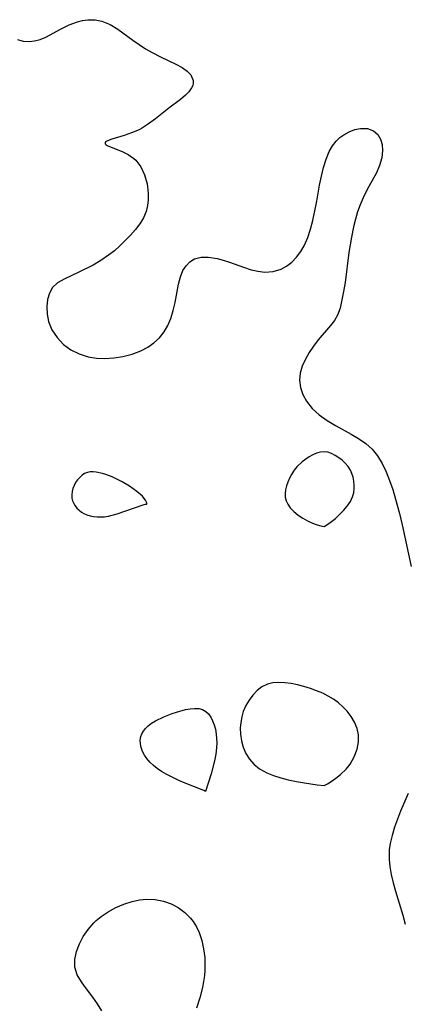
# Model space of a CAD drawing. Header units: inches. Extents: x 1073367 to 1082519, y 1569854 to 1574957.
# Tile 28 of 256: x 1074327 to 1074392, y 1573038 to 1573204. Entities that reach past the tile are written whole.
import ezdxf

# ---------------------------------------------------------------- set-up
doc = ezdxf.new("R2010")
doc.units = ezdxf.units.IN
doc.header["$MEASUREMENT"] = 0
doc.layers.add('CGG_CurvaNivelLidar_v1', color=7, linetype='Continuous', lineweight=30, true_color=0x008008)

msp = doc.modelspace()

# ---------------------------------------------------------------- linework, layer by layer
at = {"layer": 'CGG_CurvaNivelLidar_v1'}
for points in [[(1074326.7303, 1573200.9784, 65), (1074327.7127, 1573200.7249, 65), (1074328.6954, 1573200.6299, 65), (1074329.6354, 1573200.7322, 65), (1074330.5846, 1573200.9986, 65), (1074331.5311, 1573201.3946, 65), (1074334.0872, 1573202.7951, 65), (1074335.4373, 1573203.452, 65), (1074336.8403, 1573203.9728, 65), (1074337.7307, 1573204.1989, 65), (1074338.6277, 1573204.3267, 65), (1074339.8229, 1573204.3158, 65), (1074340.9945, 1573204.0892, 65), (1074342.3572, 1573203.5311, 65), (1074343.6674, 1573202.7415, 65), (1074346.2247, 1573200.8586, 65), (1074347.2737, 1573200.1259, 65), (1074348.3587, 1573199.4319, 65), (1074349.47, 1573198.7915, 65), (1074350.8656, 1573198.0822, 65), (1074353.4637, 1573196.8426, 65), (1074354.5635, 1573196.2391, 65), (1074355.394, 1573195.6583, 65), (1074356.0096, 1573195.0169, 65), (1074356.3932, 1573194.0764, 65), (1074356.3908, 1573193.5885, 65), (1074356.3159, 1573193.2525, 65), (1074356.1265, 1573192.8075, 65), (1074355.6902, 1573192.1786, 65), (1074355.1001, 1573191.5728, 65), (1074354.2451, 1573190.8714, 65), (1074352.2805, 1573189.4268, 65), (1074350.0162, 1573187.6141, 65), (1074348.8579, 1573186.7377, 65), (1074347.6583, 1573185.9716, 65), (1074347.2677, 1573185.7635, 65), (1074346.0084, 1573185.2126, 65), (1074344.7709, 1573184.7919, 65), (1074342.6415, 1573184.1711, 65), (1074341.9117, 1573183.8963, 65), (1074341.7246, 1573183.7902, 65), (1074341.6179, 1573183.7063, 65), (1074341.5121, 1573183.5302, 65), (1074341.5605, 1573183.358, 65), (1074341.6846, 1573183.235, 65), (1074341.878, 1573183.1118, 65), (1074342.5443, 1573182.8205, 65), (1074344.4166, 1573182.1026, 65), (1074345.4365, 1573181.593, 65), (1074346.3955, 1573180.9171, 65), (1074346.7088, 1573180.6219, 65), (1074347.5584, 1573179.4909, 65), (1074348.1912, 1573178.1395, 65), (1074348.615, 1573176.6477, 65), (1074348.8204, 1573175.0841, 65), (1074348.821, 1573173.9597, 65), (1074348.7086, 1573172.9557, 65), (1074348.4642, 1573171.9787, 65), (1074348.0063, 1573170.9221, 65), (1074347.3841, 1573169.9078, 65), (1074346.6406, 1573168.9336, 65), (1074345.8058, 1573167.9855, 65), (1074344.0213, 1573166.1927, 65), (1074343.0947, 1573165.36, 65), (1074342.1207, 1573164.5786, 65), (1074340.8348, 1573163.7006, 65), (1074339.4961, 1573162.9234, 65), (1074337.1036, 1573161.7305, 65), (1074334.6163, 1573160.5628, 65), (1074333.5133, 1573159.9254, 65), (1074332.6552, 1573159.1527, 65), (1074332.1206, 1573158.2142, 65), (1074331.8257, 1573157.1171, 65), (1074331.7125, 1573155.9163, 65), (1074331.7515, 1573154.6634, 65), (1074331.9858, 1573153.3995, 65), (1074332.5522, 1573151.9976, 65), (1074333.4083, 1573150.6875, 65), (1074334.5208, 1573149.5289, 65), (1074335.767, 1573148.6383, 65), (1074337.1716, 1573147.9453, 65), (1074338.6928, 1573147.4676, 65), (1074340.069, 1573147.2444, 65), (1074341.482, 1573147.1773, 65), (1074343.0116, 1573147.2571, 65), (1074344.5296, 1573147.4832, 65), (1074346.0868, 1573147.8789, 65), (1074347.5663, 1573148.4449, 65), (1074348.7209, 1573149.0621, 65), (1074349.7744, 1573149.8079, 65), (1074350.7035, 1573150.683, 65), (1074351.4759, 1573151.6694, 65), (1074352.1116, 1573152.7566, 65), (1074352.6167, 1573153.9184, 65), (1074353.03, 1573155.2459, 65), (1074353.3407, 1573156.6004, 65), (1074353.9332, 1573159.724, 65), (1074354.2374, 1573160.9282, 65), (1074354.6648, 1573162.007, 65), (1074355.1914, 1573162.8225, 65), (1074355.8546, 1573163.4816, 65), (1074356.6432, 1573163.9551, 65), (1074357.7349, 1573164.2484, 65), (1074358.9452, 1573164.2791, 65), (1074360.4334, 1573164.0514, 65), (1074361.4782, 1573163.7799, 65), (1074362.5366, 1573163.4439, 65), (1074364.8977, 1573162.5825, 65), (1074366.197, 1573162.151, 65), (1074367.3389, 1573161.8792, 65), (1074368.4752, 1573161.7472, 65), (1074369.8933, 1573161.8313, 65), (1074371.2264, 1573162.2225, 65), (1074372.173, 1573162.7481, 65), (1074373.0419, 1573163.4387, 65), (1074373.8379, 1573164.2609, 65), (1074374.5724, 1573165.2106, 65), (1074375.2061, 1573166.2673, 65), (1074375.7721, 1573167.5691, 65), (1074376.2194, 1573168.9731, 65), (1074376.5868, 1573170.4496, 65), (1074377.2472, 1573173.7199, 65), (1074377.7426, 1573176.4303, 65), (1074378.0523, 1573177.948, 65), (1074378.4096, 1573179.4161, 65), (1074378.8385, 1573180.8077, 65), (1074379.3667, 1573182.0911, 65), (1074379.9088, 1573183.0518, 65), (1074380.5311, 1573183.851, 65), (1074381.1426, 1573184.4313, 65), (1074381.8096, 1573184.9197, 65), (1074382.7345, 1573185.4275, 65), (1074383.6898, 1573185.7848, 65), (1074384.6425, 1573185.9781, 65), (1074385.8312, 1573185.9534, 65), (1074386.8623, 1573185.5836, 65), (1074387.5488, 1573184.9794, 65), (1074388.0408, 1573184.1616, 65), (1074388.3041, 1573183.2885, 65), (1074388.3734, 1573182.2342, 65), (1074388.2253, 1573181.0108, 65), (1074387.8804, 1573179.7518, 65), (1074387.3622, 1573178.5011, 65), (1074386.0572, 1573176.1678, 65), (1074385.2853, 1573174.6901, 65), (1074384.5914, 1573173.1045, 65), (1074384.1603, 1573171.9018, 65), (1074383.7872, 1573170.6613, 65), (1074383.4676, 1573169.3931, 65), (1074383.1082, 1573167.6403, 65), (1074382.6909, 1573165.0571, 65), (1074382.0549, 1573159.9699, 65), (1074381.7934, 1573158.4505, 65), (1074381.2048, 1573155.6886, 65), (1074380.7638, 1573154.4659, 65), (1074380.2454, 1573153.592, 65), (1074379.5992, 1573152.7558, 65), (1074377.493, 1573150.3115, 65), (1074376.7018, 1573149.269, 65), (1074375.9713, 1573148.1796, 65), (1074375.3335, 1573147.0527, 65), (1074374.8185, 1573145.8807, 65), (1074374.4752, 1573144.6917, 65), (1074374.3509, 1573143.4988, 65), (1074374.4952, 1573142.2744, 65), (1074374.8946, 1573141.0834, 65), (1074375.5207, 1573139.9511, 65), (1074376.4855, 1573138.7552, 65), (1074377.6596, 1573137.6711, 65), (1074378.9916, 1573136.7033, 65), (1074380.4411, 1573135.8438, 65), (1074383.0642, 1573134.4211, 65), (1074384.3341, 1573133.6698, 65), (1074385.5219, 1573132.8411, 65), (1074386.6031, 1573131.8707, 65), (1074387.5249, 1573130.7268, 65), (1074388.3005, 1573129.4438, 65), (1074388.9659, 1573128.0552, 65), (1074389.5505, 1573126.588, 65), (1074390.0785, 1573125.0639, 65), (1074390.5806, 1573123.4384, 65), (1074391.2176, 1573121.0117, 65), (1074391.6705, 1573119.1024, 65), (1074393.2199, 1573112.0991, 65)], [(1074392.6974, 1573073.7885, 65), (1074391.4213, 1573070.7872, 65), (1074390.8805, 1573069.433, 65), (1074390.396, 1573068.0772, 65), (1074389.9859, 1573066.7219, 65), (1074389.6723, 1573065.3696, 65), (1074389.5091, 1573064.2654, 65), (1074389.4595, 1573063.4219, 65), (1074389.4734, 1573062.6624, 65), (1074389.5903, 1573061.4889, 65), (1074389.8354, 1573060.1122, 65), (1074390.1662, 1573058.7263, 65), (1074390.5572, 1573057.3337, 65), (1074391.8089, 1573053.2536, 65), (1074392.2036, 1573051.7164, 65)], [(1074340.9707, 1573037.1203, 64.5), (1074340.2642, 1573038.3125, 64.5), (1074339.4456, 1573039.4518, 64.5), (1074338.0327, 1573041.2725, 64.5), (1074337.5181, 1573041.9944, 64.5), (1074336.8358, 1573043.2028, 64.5), (1074336.4426, 1573044.4635, 64.5), (1074336.4204, 1573045.7748, 64.5), (1074336.7071, 1573047.1287, 64.5), (1074337.1836, 1573048.3999, 64.5), (1074337.8342, 1573049.6568, 64.5), (1074338.6479, 1573050.8638, 64.5), (1074339.6249, 1573051.9809, 64.5), (1074340.0464, 1573052.3784, 64.5), (1074340.8356, 1573053.0233, 64.5), (1074342.0485, 1573053.8315, 64.5), (1074343.348, 1573054.5239, 64.5), (1074344.7065, 1573055.0998, 64.5), (1074346.0998, 1573055.5503, 64.5), (1074347.3258, 1573055.825, 64.5), (1074348.5543, 1573055.9618, 64.5), (1074349.9947, 1573055.9111, 64.5), (1074351.3986, 1573055.6351, 64.5), (1074352.6833, 1573055.168, 64.5), (1074353.8864, 1573054.5246, 64.5), (1074354.9845, 1573053.722, 64.5), (1074355.9485, 1573052.7678, 64.5), (1074356.4026, 1573052.1876, 64.5), (1074356.9519, 1573051.2995, 64.5), (1074357.4014, 1573050.3412, 64.5), (1074357.8531, 1573048.9934, 64.5), (1074358.1612, 1573047.5755, 64.5), (1074358.3376, 1573046.111, 64.5), (1074358.3866, 1573044.6194, 64.5), (1074358.3637, 1573043.9104, 64.5), (1074358.2932, 1573043.0711, 64.5), (1074358.1493, 1573042.0607, 64.5), (1074357.9508, 1573041.05, 64.5), (1074357.5056, 1573039.3028, 64.5), (1074356.9598, 1573037.5673, 64.5)]]:
    msp.add_polyline3d(points, dxfattribs=at)
for points in [[(1074378.5, 1573118.8375, 65), (1074379.2884, 1573119.3383, 65), (1074380.419, 1573120.2031, 65), (1074381.1101, 1573120.8265, 65), (1074381.788, 1573121.5262, 65), (1074382.4094, 1573122.2755, 65), (1074382.9307, 1573123.0467, 65), (1074383.3078, 1573123.8112, 65), (1074383.5005, 1573124.5029, 65), (1074383.5666, 1573125.1618, 65), (1074383.5654, 1573125.8259, 65), (1074383.5037, 1573126.4864, 65), (1074383.3816, 1573127.1338, 65), (1074383.1939, 1573127.758, 65), (1074382.9297, 1573128.347, 65), (1074382.5394, 1573128.9451, 65), (1074382.068, 1573129.4916, 65), (1074381.5394, 1573129.9901, 65), (1074380.9707, 1573130.4381, 65), (1074380.3743, 1573130.8273, 65), (1074379.7589, 1573131.1425, 65), (1074379.1306, 1573131.3607, 65), (1074378.4939, 1573131.4494, 65), (1074377.8677, 1573131.3849, 65), (1074377.2407, 1573131.1976, 65), (1074376.6171, 1573130.9193, 65), (1074376.0017, 1573130.5729, 65), (1074375.4001, 1573130.1744, 65), (1074374.8198, 1573129.7339, 65), (1074373.9347, 1573128.9236, 65), (1074373.6247, 1573128.5705, 65), (1074373.3353, 1573128.1789, 65), (1074372.9691, 1573127.5893, 65), (1074372.6483, 1573126.9709, 65), (1074372.3732, 1573126.3343, 65), (1074372.1488, 1573125.6882, 65), (1074371.986, 1573125.0407, 65), (1074371.9029, 1573124.3997, 65), (1074371.9256, 1573123.7736, 65), (1074372.0782, 1573123.169, 65), (1074372.3519, 1573122.5811, 65), (1074372.797, 1573121.9705, 65), (1074373.3929, 1573121.3547, 65), (1074374.1007, 1573120.7636, 65), (1074374.8817, 1573120.2263, 65), (1074375.6971, 1573119.7696, 65), (1074376.5446, 1573119.3947, 65), (1074377.3174, 1573119.1227, 65), (1074377.9477, 1573118.9443, 65)], [(1074348.5, 1573122.5796, 65), (1074348.5481, 1573122.6252, 65), (1074348.5466, 1573122.8172, 65), (1074348.3586, 1573123.2482, 65), (1074348.1276, 1573123.5697, 65), (1074347.8145, 1573123.9172, 65), (1074346.8892, 1573124.7338, 65), (1074345.6564, 1573125.6175, 65), (1074344.4014, 1573126.3748, 65), (1074342.7223, 1573127.1826, 65), (1074341.6241, 1573127.6073, 65), (1074341.085, 1573127.7758, 65), (1074340.022, 1573128.01, 65), (1074339.5063, 1573128.0587, 65), (1074339.0081, 1573128.0449, 65), (1074338.5342, 1573127.9507, 65), (1074338.0684, 1573127.7498, 65), (1074337.6362, 1573127.4617, 65), (1074337.2375, 1573127.1068, 65), (1074336.8756, 1573126.7, 65), (1074336.5571, 1573126.2516, 65), (1074336.2928, 1573125.7685, 65), (1074336.0924, 1573125.2495, 65), (1074335.9623, 1573124.7125, 65), (1074335.9076, 1573124.1697, 65), (1074335.9396, 1573123.633, 65), (1074336.0505, 1573123.1699, 65), (1074336.2313, 1573122.726, 65), (1074336.4734, 1573122.3073, 65), (1074336.7718, 1573121.9217, 65), (1074337.1259, 1573121.5748, 65), (1074337.5248, 1573121.2704, 65), (1074337.9605, 1573121.0102, 65), (1074338.4273, 1573120.7991, 65), (1074338.9967, 1573120.6223, 65), (1074339.5916, 1573120.5079, 65), (1074340.2032, 1573120.4478, 65), (1074340.8243, 1573120.439, 65), (1074341.449, 1573120.4834, 65), (1074342.0824, 1573120.5856, 65), (1074343.561, 1573120.9876, 65), (1074347.9473, 1573122.4947, 65), (1074348.3179, 1573122.5887, 65), (1074348.4556, 1573122.6037, 65)], [(1074378.5, 1573075.1467, 65), (1074379.077, 1573075.4394, 65), (1074379.7034, 1573075.8231, 65), (1074380.4593, 1573076.3427, 65), (1074381.2736, 1573076.9832, 65), (1074382.2284, 1573077.906, 65), (1074382.8835, 1573078.7604, 65), (1074383.5669, 1573079.964, 65), (1074384.064, 1573081.2437, 65), (1074384.3322, 1573082.5177, 65), (1074384.3285, 1573083.7011, 65), (1074384.0643, 1573084.769, 65), (1074383.6382, 1573085.8014, 65), (1074383.075, 1573086.7848, 65), (1074382.3828, 1573087.6994, 65), (1074381.6863, 1573088.4167, 65), (1074380.9131, 1573089.0728, 65), (1074380.0797, 1573089.6717, 65), (1074379.1969, 1573090.2129, 65), (1074378.2719, 1573090.6914, 65), (1074377.2408, 1573091.1299, 65), (1074376.1817, 1573091.5049, 65), (1074375.1023, 1573091.8299, 65), (1074374.0188, 1573092.1034, 65), (1074372.9413, 1573092.3187, 65), (1074371.8802, 1573092.4631, 65), (1074370.8474, 1573092.5167, 65), (1074369.8574, 1573092.4516, 65), (1074368.9283, 1573092.23, 65), (1074367.989, 1573091.7615, 65), (1074367.1925, 1573091.1428, 65), (1074366.4732, 1573090.3928, 65), (1074365.8345, 1573089.5417, 65), (1074365.2883, 1573088.6102, 65), (1074364.8556, 1573087.6117, 65), (1074364.5886, 1573086.6927, 65), (1074364.4212, 1573085.7439, 65), (1074364.3489, 1573084.7793, 65), (1074364.3742, 1573083.8123, 65), (1074364.5381, 1573082.6783, 65), (1074364.844, 1573081.58, 65), (1074365.2969, 1573080.5422, 65), (1074365.9051, 1573079.5903, 65), (1074366.6474, 1573078.7302, 65), (1074367.6079, 1573077.9443, 65), (1074368.8458, 1573077.2493, 65), (1074369.9756, 1573076.7945, 65), (1074371.1914, 1573076.416, 65), (1074372.4454, 1573076.0992, 65), (1074373.8413, 1573075.8033, 65), (1074375.1637, 1573075.5661, 65), (1074377.338, 1573075.2594, 65)], [(1074358.5, 1573074.1165, 64.5), (1074358.1694, 1573074.2735, 64.5), (1074355.0203, 1573075.5333, 64.5), (1074353.9857, 1573075.9833, 64.5), (1074352.9483, 1573076.468, 64.5), (1074351.9571, 1573076.9786, 64.5), (1074351.0621, 1573077.5031, 64.5), (1074350.305, 1573078.0209, 64.5), (1074349.6723, 1573078.5351, 64.5), (1074349.0945, 1573079.0837, 64.5), (1074348.5859, 1573079.6717, 64.5), (1074348.1826, 1573080.2682, 64.5), (1074347.8602, 1573080.8931, 64.5), (1074347.625, 1573081.5348, 64.5), (1074347.4901, 1573082.1836, 64.5), (1074347.4705, 1573082.7936, 64.5), (1074347.5655, 1573083.3876, 64.5), (1074347.7368, 1573083.8578, 64.5), (1074347.9852, 1573084.3027, 64.5), (1074348.3538, 1573084.7755, 64.5), (1074348.7991, 1573085.2058, 64.5), (1074349.3852, 1573085.6433, 64.5), (1074350.0338, 1573086.0345, 64.5), (1074351.4492, 1573086.7186, 64.5), (1074352.8606, 1573087.2755, 64.5), (1074353.5756, 1573087.5201, 64.5), (1074355.0951, 1573087.9379, 64.5), (1074355.8819, 1573088.0815, 64.5), (1074356.638, 1573088.1495, 64.5), (1074357.3476, 1573088.1161, 64.5), (1074357.9906, 1573087.9454, 64.5), (1074358.5131, 1573087.6343, 64.5), (1074358.9659, 1573087.1986, 64.5), (1074359.3549, 1573086.6667, 64.5), (1074359.6808, 1573086.0602, 64.5), (1074359.9391, 1573085.3948, 64.5), (1074360.1407, 1573084.6107, 64.5), (1074360.2772, 1573083.787, 64.5), (1074360.3546, 1573083.0873, 64.5), (1074360.3873, 1573082.3323, 64.5), (1074360.3503, 1573081.4765, 64.5), (1074360.2147, 1573080.4067, 64.5), (1074360.0003, 1573079.2919, 64.5), (1074359.4431, 1573077.1128, 64.5)]]:
    msp.add_polyline3d(points, close=True, dxfattribs=at)

doc.saveas('drawing.dxf')
